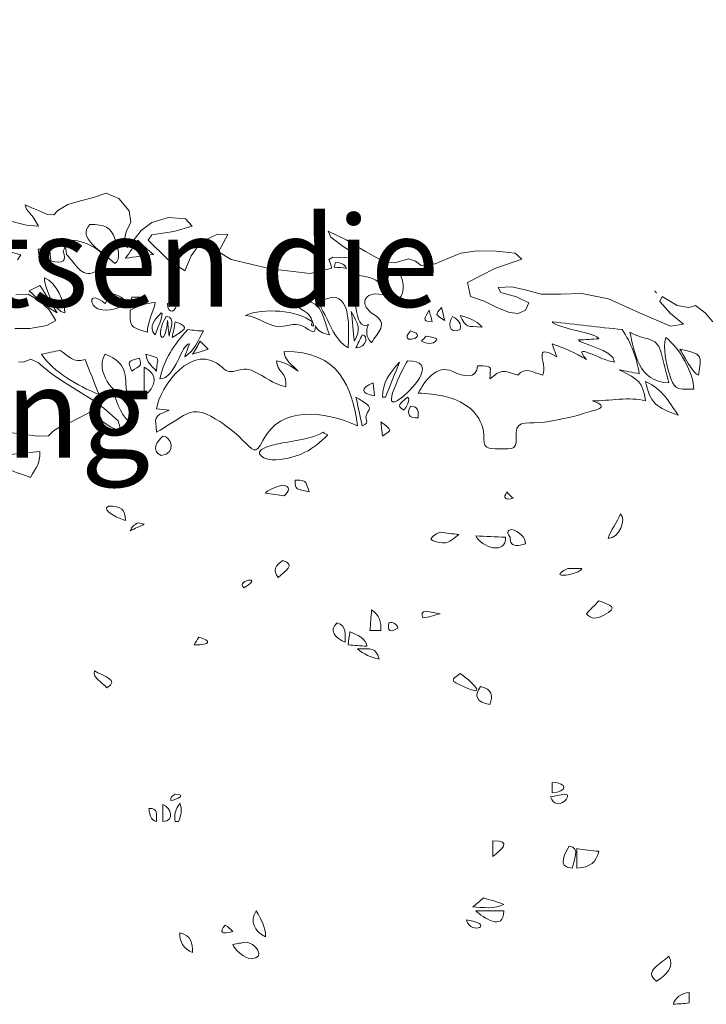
# Model space of a CAD drawing. Header units: metres. Extents: x 92403 to 95147, y 464428 to 465602.
# Tile 181 of 256: x 92705.407 to 92706.089, y 465017.209 to 465018.188. Entities that reach past the tile are written whole.
import ezdxf

# ---------------------------------------------------------------- set-up
doc = ezdxf.new("R2010")
doc.units = ezdxf.units.M
doc.layers.get('0').update_dxf_attribs({"linetype": 'CONTINUOUS'})
doc.layers.add('N-WE-VH-KANTOPSLUITING_TROTTOIRBAND_130 150-T18', color=10, linetype='CONTINUOUS', lineweight=18)
doc.layers.add('X-XX-AL-AANKLEDING-S', color=250, linetype='CONTINUOUS', lineweight=9)
doc.styles.add('NLCS-ISO-M200-T18', font='NLCS-ISO.ttf', dxfattribs={"height": 0.36})

# ---------------------------------------------------------------- blocks, each defined once
blk = doc.blocks.new('meerstammige boom')
at = {"color": 0, "lineweight": 0, "transparency": 33554559}
for points in [[(-1.4542, 7.7793), (-1.4282, 7.7755), (-1.4021, 7.7716), (-1.3811, 7.7723), (-1.3724, 7.7835), (-1.361, 7.7917), (-1.3476, 7.798), (-1.3243, 7.812), (-1.2995, 7.8276), (-1.2892, 7.8231), (-1.2806, 7.8035), (-1.2663, 7.7921), (-1.2464, 7.7811), (-1.2519, 7.8055), (-1.2788, 7.834), (-1.301, 7.8529), (-1.3256, 7.8716), (-1.3505, 7.89), (-1.3722, 7.9073), (-1.3866, 7.9204), (-1.4001, 7.9345), (-1.4141, 7.943), (-1.4278, 7.936), (-1.4374, 7.9374)], [(-1.4442, 8.0112), (-1.4163, 8.0114), (-1.3848, 8.0181), (-1.3676, 8.0293), (-1.38, 8.0529), (-1.3984, 8.0728), (-1.419, 8.0881), (-1.4419, 8.0864)], [(-1.4393, 8.1645), (-1.4331, 8.1758), (-1.4679, 8.1876)], [(-1.462, 8.2538), (-1.422, 8.2421), (-1.3997, 8.24), (-1.4099, 8.2594), (-1.4221, 8.2774), (-1.4247, 8.2872), (-1.4124, 8.2808), (-1.4002, 8.2744), (-1.3832, 8.2658), (-1.3713, 8.2649), (-1.3639, 8.2749), (-1.3453, 8.2882), (-1.3217, 8.2964), (-1.2979, 8.3036), (-1.2742, 8.3131), (-1.2506, 8.3011), (-1.2317, 8.2742), (-1.2283, 8.2489), (-1.2371, 8.227), (-1.2413, 8.204), (-1.2354, 8.1924), (-1.2221, 8.2099), (-1.2091, 8.2301), (-1.1893, 8.2477), (-1.1585, 8.2593), (-1.1265, 8.2562), (-1.1144, 8.2398), (-1.1487, 8.2278), (-1.1893, 8.2205), (-1.1961, 8.2086), (-1.1603, 8.1657), (-1.1279, 8.1398), (-1.1164, 8.1736), (-1.0982, 8.204), (-1.0671, 8.2221), (-1.0478, 8.221), (-1.0566, 8.2017), (-1.0653, 8.1824), (-1.0419, 8.1651), (-0.9688, 8.1443), (-0.8951, 8.1338), (-0.8546, 8.1461), (-0.8575, 8.1557), (-0.8604, 8.1654), (-0.8532, 8.1706), (-0.832, 8.1696), (-0.8107, 8.1687), (-0.8088, 8.1759), (-0.8336, 8.1944), (-0.8564, 8.215), (-0.8613, 8.2286), (-0.8284, 8.2094), (-0.792, 8.1834), (-0.7709, 8.1688), (-0.7544, 8.159), (-0.7375, 8.1578), (-0.7123, 8.1666), (-0.6994, 8.1617), (-0.6886, 8.1522), (-0.6627, 8.1558), (-0.639, 8.1676), (-0.6152, 8.1793), (-0.5849, 8.1846), (-0.5494, 8.1838), (-0.5141, 8.1796), (-0.5018, 8.1657), (-0.5521, 8.1453), (-0.6029, 8.1142), (-0.5968, 8.0825), (-0.5716, 8.0726), (-0.5483, 8.0584), (-0.5245, 8.0468), (-0.5087, 8.0446), (-0.495, 8.0524), (-0.4889, 8.0687), (-0.5116, 8.0822), (-0.5406, 8.0919), (-0.5454, 8.1029), (-0.5203, 8.1047), (-0.4928, 8.0966), (-0.466, 8.0883), (-0.4289, 8.0878), (-0.3903, 8.0894), (-0.3408, 8.0779), (-0.283, 8.0466), (-0.2252, 8.017), (-0.2012, 8.0213), (-0.2251, 8.0448), (-0.2449, 8.0714), (-0.2408, 8.0827), (-0.2131, 8.063), (-0.1915, 8.058), (-0.1788, 8.0629), (-0.1609, 8.0463), (-0.1467, 8.0265)]]:
    blk.add_lwpolyline(points, dxfattribs=at)
for points, knots in [([(-1.3048, 8.2434), (-1.3294, 8.2136), (-1.2814, 8.1827), (-1.2584, 8.1566), (-1.2451, 8.1631), (-1.2532, 8.1969), (-1.2572, 8.2097), (-1.2664, 8.2389), (-1.2761, 8.2434), (-1.3048, 8.2434)], [0, 0, 0, 0, 1, 1, 1, 2, 2, 2, 3, 3, 3, 3]), ([(-1.3655, 8.2086), (-1.3864, 8.2034), (-1.3771, 8.1808), (-1.3771, 8.1624), (-1.3545, 8.1546), (-1.3468, 8.1619), (-1.354, 8.1841), (-1.3469, 8.2008), (-1.3508, 8.2089), (-1.3655, 8.2086)], [0, 0, 0, 0, 1, 1, 1, 2, 2, 2, 3, 3, 3, 3]), ([(-1.3366, 8.2086), (-1.355, 8.2041), (-1.3482, 8.1937), (-1.3482, 8.1768), (-1.3274, 8.1514), (-1.3193, 8.1187), (-1.2889, 8.1421), (-1.2532, 8.1695), (-1.3026, 8.2042), (-1.3366, 8.2086)], [0, 0, 0, 0, 1, 1, 1, 2, 2, 2, 3, 3, 3, 3]), ([(-1.2151, 8.2086), (-1.2228, 8.1952), (-1.2304, 8.1816), (-1.2382, 8.1681), (-1.2209, 8.171), (-1.2035, 8.1738), (-1.1862, 8.1768), (-1.1968, 8.1865), (-1.2065, 8.1971), (-1.2151, 8.2086)], [0, 0, 0, 0, 1, 1, 1, 2, 2, 2, 3, 3, 3, 3]), ([(-1.3859, 8.1883), (-1.3906, 8.1883), (-1.3955, 8.1883), (-1.4003, 8.1883), (-1.3999, 8.1803), (-1.3983, 8.1479), (-1.3859, 8.1479), (-1.3859, 8.1613), (-1.3859, 8.1749), (-1.3859, 8.1883)], [0, 0, 0, 0, 1, 1, 1, 2, 2, 2, 3, 3, 3, 3]), ([(-0.8476, 8.1594), (-0.8485, 8.1556), (-0.8495, 8.1516), (-0.8505, 8.1479), (-0.8426, 8.1481), (-0.835, 8.1472), (-0.8274, 8.145), (-0.8302, 8.1536), (-0.8369, 8.1585), (-0.8476, 8.1594)], [0, 0, 0, 0, 1, 1, 1, 2, 2, 2, 3, 3, 3, 3]), ([(-0.8071, 8.1305), (-0.8159, 8.1076), (-0.8135, 8.0004), (-0.7868, 8.0205), (-0.7916, 8.0048), (-0.792, 7.9932), (-0.781, 7.9801), (-0.7698, 8.0018), (-0.7479, 8.0221), (-0.7765, 8.0425), (-0.805, 8.0629), (-0.7966, 8.096), (-0.7608, 8.0871), (-0.7608, 8.1218), (-0.7771, 8.1236), (-0.8071, 8.1305)], [0, 0, 0, 0, 1, 1, 1, 2, 2, 2, 3, 3, 3, 4, 4, 4, 5, 5, 5, 5]), ([(-0.7463, 8.1421), (-0.7505, 8.1315), (-0.7591, 8.067), (-0.741, 8.0701), (-0.7142, 8.0748), (-0.7154, 8.1421), (-0.7463, 8.1421)], [0, 0, 0, 0, 1, 1, 1, 2, 2, 2, 2]), ([(-1.3973, 8.1073), (-1.4041, 8.1035), (-1.4109, 8.0996), (-1.4176, 8.0958), (-1.4008, 8.0774), (-1.3862, 8.0603), (-1.3655, 8.0466), (-1.3762, 8.0669), (-1.3867, 8.0871), (-1.3973, 8.1073)], [0, 0, 0, 0, 1, 1, 1, 2, 2, 2, 3, 3, 3, 3]), ([(-1.3887, 8.1247), (-1.391, 8.1086), (-1.3705, 8.0466), (-1.3511, 8.0466), (-1.3511, 8.0701), (-1.3665, 8.1131), (-1.3887, 8.1247)], [0, 0, 0, 0, 1, 1, 1, 2, 2, 2, 2]), ([(-1.2672, 8.0899), (-1.2701, 8.0822), (-1.2729, 8.0746), (-1.2759, 8.0669), (-1.3104, 8.1016), (-1.3066, 8.0544), (-1.281, 8.0528), (-1.2409, 8.0499), (-1.2194, 8.0794), (-1.2672, 8.0899)], [0, 0, 0, 0, 1, 1, 1, 2, 2, 2, 3, 3, 3, 3]), ([(-0.2544, 8.0958), (-0.2534, 8.0938), (-0.2525, 8.0919), (-0.2514, 8.0899), (-0.2525, 8.0919), (-0.2534, 8.0938), (-0.2544, 8.0958)], [0, 0, 0, 0, 1, 1, 1, 2, 2, 2, 2]), ([(-1.2267, 8.0812), (-1.2276, 8.0746), (-1.2286, 8.0678), (-1.2296, 8.061), (-1.2196, 8.061), (-1.2145, 8.0736), (-1.2121, 8.0812), (-1.217, 8.0812), (-1.2218, 8.0812), (-1.2267, 8.0812)], [0, 0, 0, 0, 1, 1, 1, 2, 2, 2, 3, 3, 3, 3]), ([(-0.9054, 8.0727), (-0.9122, 8.0716), (-0.919, 8.0707), (-0.9257, 8.0697), (-0.9165, 8.0514), (-0.8954, 8.0519), (-0.891, 8.0263), (-0.9192, 8.0526), (-0.9821, 8.0577), (-1.0154, 8.0408), (-0.9898, 8.0394), (-0.9698, 8.0101), (-0.9447, 8.0163), (-0.9351, 8.0186), (-0.9269, 8.0219), (-0.9166, 8.0198), (-0.8982, 8.0159), (-0.8852, 7.9876), (-0.8852, 8.0177), (-0.8801, 8.004), (-0.8727, 8.0008), (-0.8592, 7.9974), (-0.8694, 8.027), (-0.8716, 8.0727), (-0.9054, 8.0727)], [0, 0, 0, 0, 1, 1, 1, 2, 2, 2, 3, 3, 3, 4, 4, 4, 5, 5, 5, 6, 6, 6, 7, 7, 7, 8, 8, 8, 8]), ([(-0.8534, 8.0812), (-0.8903, 8.0721), (-0.874, 8.0612), (-0.8627, 8.0308), (-0.8543, 8.0082), (-0.8446, 7.9833), (-0.8245, 7.9685), (-0.824, 7.9963), (-0.8163, 8.0812), (-0.8534, 8.0812)], [0, 0, 0, 0, 1, 1, 1, 2, 2, 2, 3, 3, 3, 3]), ([(-1.1832, 8.0697), (-1.2031, 8.0669), (-1.2124, 8.0619), (-1.2296, 8.0524), (-1.2296, 8.0165), (-1.2314, 8.0154), (-1.1976, 8.0031), (-1.1977, 8.0272), (-1.1862, 8.0464), (-1.1832, 8.0697)], [0, 0, 0, 0, 1, 1, 1, 2, 2, 2, 3, 3, 3, 3]), ([(-1.1601, 8.0669), (-1.1601, 8.0404), (-1.1428, 8.0485), (-1.1428, 8.0697), (-1.1486, 8.0687), (-1.1543, 8.0678), (-1.1601, 8.0669)], [0, 0, 0, 0, 1, 1, 1, 2, 2, 2, 2]), ([(-0.6739, 8.0524), (-0.6801, 8.0379), (-0.6908, 8.0263), (-0.6681, 8.0263), (-0.6702, 8.0349), (-0.672, 8.0436), (-0.6739, 8.0524)], [0, 0, 0, 0, 1, 1, 1, 2, 2, 2, 2]), ([(-0.6508, 8.0581), (-0.6637, 8.0409), (-0.6627, 8.0436), (-0.645, 8.0292), (-0.6469, 8.0388), (-0.6488, 8.0485), (-0.6508, 8.0581)], [0, 0, 0, 0, 1, 1, 1, 2, 2, 2, 2]), ([(-1.1718, 8.0466), (-1.1826, 8.0332), (-1.1972, 8.015), (-1.1832, 7.9974), (-1.182, 8.0018), (-1.1653, 8.0466), (-1.1718, 8.0466)], [0, 0, 0, 0, 1, 1, 1, 2, 2, 2, 2]), ([(-1.163, 8.0379), (-1.1851, 7.9949), (-1.1647, 7.9638), (-1.1601, 8.0292), (-1.1592, 8.0177), (-1.1582, 8.0061), (-1.1572, 7.9944), (-1.1572, 8.0052), (-1.142, 8.0379), (-1.163, 8.0379)], [0, 0, 0, 0, 1, 1, 1, 2, 2, 2, 3, 3, 3, 3]), ([(-0.8186, 8.0494), (-0.8166, 8.0273), (-0.8148, 8.0052), (-0.8129, 7.9829), (-0.7998, 8.012), (-0.8059, 8.0198), (-0.8186, 8.0494)], [0, 0, 0, 0, 1, 1, 1, 2, 2, 2, 2]), ([(-0.6306, 8.0379), (-0.6381, 8.0252), (-0.6392, 7.9972), (-0.6161, 8.009), (-0.6136, 8.0212), (-0.6185, 8.0309), (-0.6306, 8.0379)], [0, 0, 0, 0, 1, 1, 1, 2, 2, 2, 2]), ([(-0.6161, 8.0408), (-0.605, 8.0108), (-0.6039, 8.0173), (-0.5755, 8.0147), (-0.5886, 8.0311), (-0.5972, 8.0332), (-0.6161, 8.0408)], [0, 0, 0, 0, 1, 1, 1, 2, 2, 2, 2]), ([(-1.1457, 8.0263), (-1.1476, 8.0147), (-1.1495, 8.0031), (-1.1515, 7.9915), (-1.1318, 8.0069), (-1.114, 8.0138), (-1.1457, 8.0263)], [0, 0, 0, 0, 1, 1, 1, 2, 2, 2, 2]), ([(-0.891, 8.0263), (-0.89, 8.0233), (-0.8891, 8.0205), (-0.8881, 8.0177), (-0.8929, 8.0166), (-0.8938, 8.0195), (-0.891, 8.0263)], [0, 0, 0, 0, 1, 1, 1, 2, 2, 2, 2]), ([(-0.5842, 7.928), (-0.585, 7.8979), (-0.6096, 7.9038), (-0.6296, 7.9155), (-0.6605, 7.9332), (-0.6834, 7.8922), (-0.6941, 7.8672), (-0.6615, 7.8661), (-0.6263, 7.8594), (-0.6014, 7.8367), (-0.5883, 7.8247), (-0.5794, 7.8089), (-0.5748, 7.7918), (-0.5674, 7.7655), (-0.5824, 7.7428), (-0.5505, 7.7428), (-0.5112, 7.7428), (-0.5119, 7.7399), (-0.5119, 7.7794), (-0.5119, 7.8091), (-0.4857, 7.7981), (-0.4598, 7.8027), (-0.4354, 7.8068), (-0.4111, 7.8129), (-0.3878, 7.8216), (-0.3654, 7.8301), (-0.3349, 7.8348), (-0.37, 7.8498), (-0.3394, 7.8499), (-0.3015, 7.86), (-0.2717, 7.8498), (-0.2775, 7.8935), (-0.283, 7.8965), (-0.3209, 7.9193), (-0.3084, 7.9164), (-0.2958, 7.9135), (-0.2833, 7.9106), (-0.2879, 7.9447), (-0.298, 7.9791), (-0.3151, 8.009), (-0.3586, 8.0147), (-0.4019, 8.0205), (-0.4454, 8.0263), (-0.4356, 8.0119), (-0.3586, 7.9997), (-0.3586, 7.9887), (-0.3711, 7.9877), (-0.3836, 7.9868), (-0.3961, 7.9858), (-0.3961, 7.977), (-0.3296, 7.9652), (-0.3296, 7.9366), (-0.3552, 7.94), (-0.4117, 7.9845), (-0.3817, 7.9423), (-0.4016, 7.9565), (-0.4227, 7.9682), (-0.4454, 7.9772), (-0.4425, 7.9675), (-0.4396, 7.9578), (-0.4367, 7.9483), (-0.4843, 7.9802), (-0.4534, 7.9356), (-0.4628, 7.9077), (-0.483, 7.9139), (-0.495, 7.9263), (-0.509, 7.9077), (-0.5381, 7.9183), (-0.5393, 7.9207), (-0.5611, 7.8991), (-0.5611, 7.9255), (-0.5524, 7.928), (-0.5842, 7.928)], [0, 0, 0, 0, 1, 1, 1, 2, 2, 2, 3, 3, 3, 4, 4, 4, 5, 5, 5, 6, 6, 6, 7, 7, 7, 8, 8, 8, 9, 9, 9, 10, 10, 10, 11, 11, 11, 12, 12, 12, 13, 13, 13, 14, 14, 14, 15, 15, 15, 16, 16, 16, 17, 17, 17, 18, 18, 18, 19, 19, 19, 20, 20, 20, 21, 21, 21, 22, 22, 22, 23, 23, 23, 24, 24, 24, 24]), ([(-1.1225, 8.009), (-1.1501, 7.9732), (-1.1656, 7.944), (-1.1746, 7.8991), (-1.1451, 7.8991), (-1.135, 7.9772), (-1.1196, 7.9772), (-1.1225, 7.9675), (-1.1254, 7.9578), (-1.1283, 7.9483), (-1.1097, 7.9621), (-1.1034, 7.9852), (-1.0935, 8.0061), (-1.1048, 8.0059), (-1.1112, 8.0076), (-1.1225, 8.009)], [0, 0, 0, 0, 1, 1, 1, 2, 2, 2, 3, 3, 3, 4, 4, 4, 5, 5, 5, 5]), ([(-0.7984, 7.9974), (-0.8022, 7.9877), (-0.806, 7.978), (-0.8099, 7.9685), (-0.789, 7.9685), (-0.7866, 7.9974), (-0.7984, 7.9974)], [0, 0, 0, 0, 1, 1, 1, 2, 2, 2, 2]), ([(-0.2283, 7.8904), (-0.2334, 7.9135), (-0.2384, 7.9366), (-0.2435, 7.9598), (-0.2513, 7.995), (-0.2735, 7.9837), (-0.3006, 8.0031), (-0.2925, 7.9602), (-0.2858, 7.8912), (-0.2283, 7.8904)], [0, 0, 0, 0, 1, 1, 1, 2, 2, 2, 3, 3, 3, 3]), ([(-1.1804, 7.8325), (-1.1726, 7.8315), (-1.1649, 7.8305), (-1.1572, 7.8296), (-1.1881, 7.8143), (-1.1829, 7.8139), (-1.1804, 7.7803), (-1.1637, 7.7926), (-1.1471, 7.8049), (-1.1304, 7.8173), (-1.1053, 7.8357), (-1.0863, 7.8215), (-1.063, 7.8037), (-1.0478, 7.7921), (-1.0344, 7.7784), (-1.0218, 7.7642), (-1.0006, 7.7408), (-0.9974, 7.7263), (-0.9828, 7.7613), (-0.95, 7.8402), (-0.8702, 7.8275), (-0.8071, 7.7947), (-0.8162, 7.8802), (-0.842, 7.962), (-0.9431, 7.9598), (-0.9431, 7.9409), (-0.9287, 7.9306), (-0.9171, 7.9164), (-0.9304, 7.9263), (-0.9404, 7.9364), (-0.9575, 7.9395), (-0.9575, 7.9144), (-0.9369, 7.9132), (-0.9402, 7.8816), (-0.9643, 7.8878), (-0.979, 7.904), (-0.9998, 7.9158), (-1.0269, 7.9314), (-1.0389, 7.9019), (-1.0583, 7.9242), (-1.1125, 7.9867), (-1.176, 7.8791), (-1.1804, 7.8325)], [0, 0, 0, 0, 1, 1, 1, 2, 2, 2, 3, 3, 3, 4, 4, 4, 5, 5, 5, 6, 6, 6, 7, 7, 7, 8, 8, 8, 9, 9, 9, 10, 10, 10, 11, 11, 11, 12, 12, 12, 13, 13, 13, 14, 14, 14, 14]), ([(-1.0993, 7.9829), (-1.1041, 7.9733), (-1.109, 7.9636), (-1.1138, 7.9539), (-1.1041, 7.9578), (-1.0945, 7.9617), (-1.0849, 7.9655), (-1.0896, 7.9713), (-1.0945, 7.9772), (-1.0993, 7.9829)], [0, 0, 0, 0, 1, 1, 1, 2, 2, 2, 3, 3, 3, 3]), ([(-0.6797, 7.9944), (-0.6826, 7.9907), (-0.6855, 7.9868), (-0.6884, 7.9829), (-0.6728, 7.975), (-0.6631, 7.977), (-0.6594, 7.9887), (-0.6661, 7.9911), (-0.6728, 7.993), (-0.6797, 7.9944)], [0, 0, 0, 0, 1, 1, 1, 2, 2, 2, 3, 3, 3, 3]), ([(-0.2342, 7.9915), (-0.2393, 7.9654), (-0.2341, 7.9374), (-0.2277, 7.912), (-0.2185, 7.8763), (-0.2178, 7.8758), (-0.182, 7.8758), (-0.182, 7.9111), (-0.2081, 7.968), (-0.2342, 7.9915)], [0, 0, 0, 0, 1, 1, 1, 2, 2, 2, 3, 3, 3, 3]), ([(-1.3598, 7.9627), (-1.3713, 7.9598), (-1.3829, 7.9569), (-1.3945, 7.9539), (-1.3712, 7.9139), (-1.3282, 7.8842), (-1.2875, 7.8642), (-1.2961, 7.8904), (-1.3048, 7.9164), (-1.3135, 7.9423), (-1.336, 7.9338), (-1.3432, 7.9495), (-1.3598, 7.9627)], [0, 0, 0, 0, 1, 1, 1, 2, 2, 2, 3, 3, 3, 4, 4, 4, 4]), ([(-0.2081, 7.9655), (-0.2032, 7.9569), (-0.1822, 7.9077), (-0.1734, 7.9077), (-0.1677, 7.9501), (-0.1646, 7.9555), (-0.2081, 7.9655)], [0, 0, 0, 0, 1, 1, 1, 2, 2, 2, 2]), ([(-1.2759, 7.9539), (-1.2932, 7.9306), (-1.2711, 7.8642), (-1.2354, 7.8642), (-1.2405, 7.9095), (-1.2331, 7.9345), (-1.2759, 7.9539)], [0, 0, 0, 0, 1, 1, 1, 2, 2, 2, 2]), ([(-1.2121, 7.9453), (-1.2355, 7.9375), (-1.2343, 7.9396), (-1.2267, 7.9164), (-1.2108, 7.9289), (-1.2077, 7.9271), (-1.2121, 7.9453)], [0, 0, 0, 0, 1, 1, 1, 2, 2, 2, 2]), ([(-1.2007, 7.9539), (-1.1974, 7.9347), (-1.1925, 7.9306), (-1.1804, 7.9164), (-1.1804, 7.9486), (-1.169, 7.9435), (-1.2007, 7.9539)], [0, 0, 0, 0, 1, 1, 1, 2, 2, 2, 2]), ([(-1.2035, 7.925), (-1.2035, 7.9038), (-1.2035, 7.8826), (-1.2035, 7.8614), (-1.1817, 7.8795), (-1.1763, 7.9104), (-1.2035, 7.925)], [0, 0, 0, 0, 1, 1, 1, 2, 2, 2, 2]), ([(-0.7144, 7.9395), (-0.7202, 7.9252), (-0.7712, 7.8136), (-0.7249, 7.8575), (-0.6994, 7.8816), (-0.6585, 7.9395), (-0.7144, 7.9395)], [0, 0, 0, 0, 1, 1, 1, 2, 2, 2, 2]), ([(-0.729, 7.9366), (-0.7475, 7.9121), (-0.7603, 7.8904), (-0.7608, 7.8585), (-0.7588, 7.8585), (-0.7569, 7.8585), (-0.755, 7.8585), (-0.7463, 7.8845), (-0.7377, 7.9106), (-0.729, 7.9366)], [0, 0, 0, 0, 1, 1, 1, 2, 2, 2, 3, 3, 3, 3]), ([(-0.7782, 7.8904), (-0.8023, 7.8772), (-0.8014, 7.8675), (-0.7752, 7.8614), (-0.7762, 7.8711), (-0.7771, 7.8807), (-0.7782, 7.8904)], [0, 0, 0, 0, 1, 1, 1, 2, 2, 2, 2]), ([(-0.2717, 7.8932), (-0.2627, 7.8436), (-0.2512, 7.8357), (-0.2109, 7.818), (-0.2305, 7.8512), (-0.2382, 7.8734), (-0.2717, 7.8932)], [0, 0, 0, 0, 1, 1, 1, 2, 2, 2, 2]), ([(-1.2614, 7.8701), (-1.2532, 7.8441), (-1.2458, 7.8132), (-1.2237, 7.7947), (-1.2294, 7.8312), (-1.2313, 7.8476), (-1.2614, 7.8701)], [0, 0, 0, 0, 1, 1, 1, 2, 2, 2, 2]), ([(-0.8099, 7.8585), (-0.806, 7.8372), (-0.8022, 7.8161), (-0.7984, 7.7947), (-0.7805, 7.8009), (-0.7977, 7.8106), (-0.7882, 7.824), (-0.7764, 7.8405), (-0.7967, 7.8466), (-0.8099, 7.8585)], [0, 0, 0, 0, 1, 1, 1, 2, 2, 2, 3, 3, 3, 3]), ([(-0.7144, 7.8585), (-0.7278, 7.8425), (-0.7366, 7.8404), (-0.7202, 7.8296), (-0.7186, 7.8348), (-0.7061, 7.8532), (-0.7144, 7.8585)], [0, 0, 0, 0, 1, 1, 1, 2, 2, 2, 2]), ([(-0.7086, 7.8383), (-0.7163, 7.8194), (-0.7114, 7.8108), (-0.6941, 7.8122), (-0.6941, 7.8252), (-0.6931, 7.8383), (-0.7086, 7.8383)], [0, 0, 0, 0, 1, 1, 1, 2, 2, 2, 2]), ([(-0.7637, 7.8035), (-0.7627, 7.7929), (-0.7617, 7.7823), (-0.7608, 7.7716), (-0.7409, 7.7865), (-0.7437, 7.7835), (-0.7637, 7.8035)], [0, 0, 0, 0, 1, 1, 1, 2, 2, 2, 2]), ([(-0.8707, 7.7803), (-0.8919, 7.7646), (-0.9215, 7.762), (-0.9463, 7.7562), (-0.9568, 7.754), (-0.967, 7.7508), (-0.9768, 7.7467), (-1.0063, 7.7338), (-0.9786, 7.7167), (-0.9585, 7.7186), (-0.9158, 7.7229), (-0.8898, 7.7402), (-0.8621, 7.7746), (-0.8656, 7.7756), (-0.8684, 7.7775), (-0.8707, 7.7803)], [0, 0, 0, 0, 1, 1, 1, 2, 2, 2, 3, 3, 3, 4, 4, 4, 5, 5, 5, 5]), ([(-1.1688, 7.7716), (-1.1792, 7.7611), (-1.1925, 7.7383), (-1.1718, 7.7283), (-1.1418, 7.7331), (-1.1543, 7.7716), (-1.1688, 7.7716)], [0, 0, 0, 0, 1, 1, 1, 2, 2, 2, 2]), ([(-1.3973, 7.7369), (-1.4302, 7.7332), (-1.4629, 7.7292), (-1.4958, 7.7253), (-1.481, 7.703), (-1.4387, 7.691), (-1.4148, 7.679), (-1.4041, 7.7042), (-1.3973, 7.7067), (-1.3973, 7.7369)], [0, 0, 0, 0, 1, 1, 1, 2, 2, 2, 3, 3, 3, 3]), ([(-0.9229, 7.6733), (-0.9229, 7.6502), (-0.9201, 7.654), (-0.8968, 7.6472), (-0.9036, 7.6679), (-0.8988, 7.6733), (-0.9229, 7.6733)], [0, 0, 0, 0, 1, 1, 1, 2, 2, 2, 2]), ([(-0.9488, 7.6617), (-0.9543, 7.6591), (-0.9778, 7.6507), (-0.9778, 7.6443), (-0.9662, 7.6425), (-0.9546, 7.6405), (-0.9431, 7.6386), (-0.9356, 7.646), (-0.9275, 7.6617), (-0.9488, 7.6617)], [0, 0, 0, 0, 1, 1, 1, 2, 2, 2, 3, 3, 3, 3]), ([(-0.5293, 7.6472), (-0.5371, 7.6329), (-0.5332, 7.628), (-0.5177, 7.6328), (-0.5225, 7.6368), (-0.5264, 7.6416), (-0.5293, 7.6472)], [0, 0, 0, 0, 1, 1, 1, 2, 2, 2, 2]), ([(-1.2701, 7.6154), (-1.2866, 7.607), (-1.2449, 7.5836), (-1.2382, 7.5836), (-1.2382, 7.6074), (-1.2467, 7.6154), (-1.2701, 7.6154)], [0, 0, 0, 0, 1, 1, 1, 2, 2, 2, 2]), ([(-0.3181, 7.5981), (-0.3243, 7.579), (-0.3365, 7.5628), (-0.3411, 7.5431), (-0.321, 7.5431), (-0.3063, 7.5863), (-0.3181, 7.5981)], [0, 0, 0, 0, 1, 1, 1, 2, 2, 2, 2]), ([(-1.2151, 7.5778), (-1.2222, 7.5739), (-1.2269, 7.5681), (-1.2296, 7.5604), (-1.2209, 7.5653), (-1.2121, 7.57), (-1.2035, 7.575), (-1.2074, 7.5759), (-1.2112, 7.5768), (-1.2151, 7.5778)], [0, 0, 0, 0, 1, 1, 1, 2, 2, 2, 3, 3, 3, 3]), ([(-0.5205, 7.5634), (-0.5293, 7.5613), (-0.5302, 7.5556), (-0.5234, 7.546), (-0.5248, 7.5277), (-0.5151, 7.523), (-0.4946, 7.5314), (-0.4946, 7.5456), (-0.5078, 7.5595), (-0.5205, 7.5634)], [0, 0, 0, 0, 1, 1, 1, 2, 2, 2, 3, 3, 3, 3]), ([(-0.6537, 7.5575), (-0.6719, 7.5454), (-0.6789, 7.5397), (-0.6552, 7.5344), (-0.6363, 7.5302), (-0.6328, 7.5397), (-0.619, 7.5517), (-0.6305, 7.5536), (-0.6421, 7.5556), (-0.6537, 7.5575)], [0, 0, 0, 0, 1, 1, 1, 2, 2, 2, 3, 3, 3, 3]), ([(-0.5872, 7.5488), (-0.577, 7.5234), (-0.5296, 7.5054), (-0.5322, 7.546), (-0.5505, 7.547), (-0.5688, 7.5478), (-0.5872, 7.5488)], [0, 0, 0, 0, 1, 1, 1, 2, 2, 2, 2]), ([(-0.946, 7.4939), (-0.9599, 7.4835), (-0.9652, 7.4716), (-0.9546, 7.4563), (-0.9423, 7.4701), (-0.92, 7.4848), (-0.946, 7.4939)], [0, 0, 0, 0, 1, 1, 1, 2, 2, 2, 2]), ([(-0.4164, 7.4765), (-0.461, 7.4498), (-0.3904, 7.4627), (-0.3904, 7.4765), (-0.3991, 7.4765), (-0.4078, 7.4765), (-0.4164, 7.4765)], [0, 0, 0, 0, 1, 1, 1, 2, 2, 2, 2]), ([(-1.0096, 7.4505), (-1.0214, 7.446), (-1.0242, 7.4403), (-1.0182, 7.4331), (-1.0158, 7.4349), (-0.9925, 7.4505), (-1.0096, 7.4505)], [0, 0, 0, 0, 1, 1, 1, 2, 2, 2, 2]), ([(-0.3586, 7.4042), (-0.3662, 7.3945), (-0.3739, 7.3848), (-0.3817, 7.3753), (-0.373, 7.3625), (-0.3622, 7.3635), (-0.3491, 7.372), (-0.321, 7.3904), (-0.3369, 7.3946), (-0.3586, 7.4042)], [0, 0, 0, 0, 1, 1, 1, 2, 2, 2, 3, 3, 3, 3]), ([(-0.7839, 7.3376), (-0.7771, 7.3376), (-0.7704, 7.3376), (-0.7637, 7.3376), (-0.763, 7.3563), (-0.7656, 7.3719), (-0.781, 7.3839), (-0.7819, 7.3685), (-0.783, 7.353), (-0.7839, 7.3376)], [0, 0, 0, 0, 1, 1, 1, 2, 2, 2, 3, 3, 3, 3]), ([(-0.6797, 7.381), (-0.6871, 7.3795), (-0.689, 7.3747), (-0.6855, 7.3665), (-0.6758, 7.3665), (-0.6629, 7.3725), (-0.6537, 7.3753), (-0.6623, 7.3772), (-0.6711, 7.3791), (-0.6797, 7.381)], [0, 0, 0, 0, 1, 1, 1, 2, 2, 2, 3, 3, 3, 3]), ([(-0.7491, 7.3549), (-0.7519, 7.336), (-0.7461, 7.3323), (-0.7319, 7.3433), (-0.7345, 7.3535), (-0.7403, 7.3572), (-0.7491, 7.3549)], [0, 0, 0, 0, 1, 1, 1, 2, 2, 2, 2]), ([(-0.8446, 7.3549), (-0.8627, 7.3371), (-0.8476, 7.3219), (-0.8302, 7.3116), (-0.8297, 7.3272), (-0.8276, 7.3495), (-0.8446, 7.3549)], [0, 0, 0, 0, 1, 1, 1, 2, 2, 2, 2]), ([(-1.1021, 7.3232), (-1.1051, 7.3173), (-1.1079, 7.3116), (-1.1108, 7.3057), (-1.0782, 7.3057), (-1.0791, 7.3148), (-1.1021, 7.3232)], [0, 0, 0, 0, 1, 1, 1, 2, 2, 2, 2]), ([(-0.8216, 7.3348), (-0.8224, 7.3251), (-0.8235, 7.3154), (-0.8245, 7.3057), (-0.8129, 7.3048), (-0.8013, 7.3038), (-0.7897, 7.3029), (-0.7897, 7.3184), (-0.8092, 7.3299), (-0.8216, 7.3348)], [0, 0, 0, 0, 1, 1, 1, 2, 2, 2, 3, 3, 3, 3]), ([(-0.8071, 7.2971), (-0.7963, 7.2854), (-0.7821, 7.2774), (-0.7666, 7.2739), (-0.7734, 7.3009), (-0.781, 7.2971), (-0.8071, 7.2971)], [0, 0, 0, 0, 1, 1, 1, 2, 2, 2, 2]), ([(-1.2961, 7.2479), (-1.299, 7.2304), (-1.2821, 7.2236), (-1.2729, 7.2103), (-1.2477, 7.2269), (-1.2801, 7.2367), (-1.2961, 7.2479)], [0, 0, 0, 0, 1, 1, 1, 2, 2, 2, 2]), ([(-0.6161, 7.2421), (-0.6342, 7.2264), (-0.6349, 7.2273), (-0.6103, 7.2132), (-0.5593, 7.1841), (-0.5991, 7.228), (-0.6161, 7.2421)], [0, 0, 0, 0, 1, 1, 1, 2, 2, 2, 2]), ([(-0.5784, 7.2132), (-0.5911, 7.1922), (-0.5856, 7.1777), (-0.5611, 7.1727), (-0.5553, 7.1929), (-0.5558, 7.2061), (-0.5784, 7.2132)], [0, 0, 0, 0, 1, 1, 1, 2, 2, 2, 2]), ([(-0.4454, 6.999), (-0.4454, 6.9913), (-0.4454, 6.9837), (-0.4454, 6.9759), (-0.4169, 6.9772), (-0.4152, 6.999), (-0.4454, 6.999)], [0, 0, 0, 0, 1, 1, 1, 2, 2, 2, 2]), ([(-1.1457, 6.9729), (-1.152, 6.9693), (-1.1549, 6.9645), (-1.1543, 6.9585), (-1.1423, 6.9606), (-1.1233, 6.9729), (-1.1457, 6.9729)], [0, 0, 0, 0, 1, 1, 1, 2, 2, 2, 2]), ([(-0.4222, 6.9729), (-0.4309, 6.971), (-0.4396, 6.9691), (-0.4483, 6.9672), (-0.4377, 6.9288), (-0.4037, 6.9729), (-0.4222, 6.9729)], [0, 0, 0, 0, 1, 1, 1, 2, 2, 2, 2]), ([(-1.1948, 6.9412), (-1.1943, 6.934), (-1.1923, 6.9123), (-1.1804, 6.9123), (-1.182, 6.9286), (-1.1758, 6.9412), (-1.1948, 6.9412)], [0, 0, 0, 0, 1, 1, 1, 2, 2, 2, 2]), ([(-1.1688, 6.9498), (-1.1688, 6.9374), (-1.1688, 6.9248), (-1.1688, 6.9123), (-1.1459, 6.9123), (-1.1532, 6.9423), (-1.1688, 6.9498)], [0, 0, 0, 0, 1, 1, 1, 2, 2, 2, 2]), ([(-1.137, 6.9529), (-1.1448, 6.9388), (-1.1487, 6.9286), (-1.1457, 6.9123), (-1.1437, 6.9123), (-1.1418, 6.9123), (-1.1399, 6.9123), (-1.1342, 6.9254), (-1.1332, 6.9389), (-1.137, 6.9529)], [0, 0, 0, 0, 1, 1, 1, 2, 2, 2, 3, 3, 3, 3]), ([(-0.5553, 6.8688), (-0.5553, 6.8573), (-0.5553, 6.8457), (-0.5553, 6.8341), (-0.5401, 6.8492), (-0.5183, 6.8688), (-0.5553, 6.8688)], [0, 0, 0, 0, 1, 1, 1, 2, 2, 2, 2]), ([(-0.4136, 6.8573), (-0.418, 6.8462), (-0.4397, 6.8081), (-0.4078, 6.8081), (-0.4055, 6.8263), (-0.3917, 6.8519), (-0.4136, 6.8573)], [0, 0, 0, 0, 1, 1, 1, 2, 2, 2, 2]), ([(-0.3991, 6.8514), (-0.3991, 6.8371), (-0.3991, 6.8224), (-0.3991, 6.8081), (-0.3734, 6.8094), (-0.3632, 6.822), (-0.3586, 6.8457), (-0.3721, 6.8457), (-0.3857, 6.8493), (-0.3991, 6.8514)], [0, 0, 0, 0, 1, 1, 1, 2, 2, 2, 3, 3, 3, 3]), ([(-0.5727, 6.7415), (-0.5794, 6.7347), (-0.5861, 6.728), (-0.5929, 6.7213), (-0.5763, 6.7204), (-0.5494, 6.716), (-0.5351, 6.7271), (-0.547, 6.7331), (-0.5601, 6.737), (-0.5727, 6.7415)], [0, 0, 0, 0, 1, 1, 1, 2, 2, 2, 3, 3, 3, 3]), ([(-0.9952, 6.7126), (-1.0076, 6.6899), (-0.9997, 6.6672), (-0.9778, 6.6547), (-0.9778, 6.677), (-0.9863, 6.6922), (-0.9952, 6.7126)], [0, 0, 0, 0, 1, 1, 1, 2, 2, 2, 2]), ([(-0.5872, 6.7126), (-0.5742, 6.6982), (-0.5351, 6.6652), (-0.5351, 6.7126), (-0.5524, 6.7126), (-0.5698, 6.7126), (-0.5872, 6.7126)], [0, 0, 0, 0, 1, 1, 1, 2, 2, 2, 2]), ([(-1.053, 6.6807), (-1.0646, 6.6648), (-1.0598, 6.66), (-1.0385, 6.6663), (-1.044, 6.6718), (-1.0466, 6.6768), (-1.053, 6.6807)], [0, 0, 0, 0, 1, 1, 1, 2, 2, 2, 2]), ([(-1.137, 6.6634), (-1.1399, 6.6474), (-1.1295, 6.6257), (-1.1138, 6.62), (-1.1138, 6.6402), (-1.1154, 6.6579), (-1.137, 6.6634)], [0, 0, 0, 0, 1, 1, 1, 2, 2, 2, 2]), ([(-1.0154, 6.6431), (-1.0232, 6.6412), (-1.0308, 6.6393), (-1.0385, 6.6374), (-1.0385, 6.6289), (-1.0151, 6.605), (-1.0049, 6.6057), (-0.9747, 6.6076), (-0.9981, 6.6431), (-1.0154, 6.6431)], [0, 0, 0, 0, 1, 1, 1, 2, 2, 2, 3, 3, 3, 3]), ([(-0.2283, 6.6113), (-0.2403, 6.5968), (-0.2777, 6.5766), (-0.2514, 6.5562), (-0.2333, 6.5687), (-0.2169, 6.5874), (-0.2283, 6.6113)], [0, 0, 0, 0, 1, 1, 1, 2, 2, 2, 2]), ([(-0.1907, 6.5072), (-0.1907, 6.5148), (-0.1907, 6.5226), (-0.1907, 6.5303), (-0.2028, 6.5303), (-0.2197, 6.5172), (-0.2197, 6.5043), (-0.21, 6.5052), (-0.2003, 6.5061), (-0.1907, 6.5072)], [0, 0, 0, 0, 1, 1, 1, 2, 2, 2, 3, 3, 3, 3])]:
    blk.add_open_spline(points, degree=3, knots=knots, dxfattribs=at)
for points in [[(-0.7086, 8.0061), (-0.735, 7.9712), (-0.6686, 7.993), (-0.7086, 8.0061)], [(-0.6045, 6.6923), (-0.5954, 6.6559), (-0.5492, 6.6838), (-0.6045, 6.6923)]]:
    blk.add_open_spline(points, degree=3, dxfattribs=at)

msp = doc.modelspace()

# ---------------------------------------------------------------- block references
at = {"layer": 'X-XX-AL-AANKLEDING-S', "color": 251, "true_color": 0x636466, "xscale": 0.5349738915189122, "yscale": 0.4458115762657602, "zscale": 0.5349738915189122}
msp.add_blockref('meerstammige boom', (92706.174364, 465014.309015), dxfattribs=at)

# ---------------------------------------------------------------- texts
at = {"layer": 'N-WE-VH-KANTOPSLUITING_TROTTOIRBAND_130 150-T18', "color": 7, "insert": (92702.704309, 465019.342443), "char_height": 0.09, "attachment_point": 1, "style": 'NLCS-ISO-M200-T18'}
msp.add_mtext_dynamic_manual_height_columns('\\A1;{\\fArial|b0|i0|c0|p34;\\PTrottoirband:\\P\\pxi-3,l3,t3;{\\fSymbol|b0|i0|c2|p18;·^I}Bandzicht 8 cm aan zijde rijbaan. Bandzicht verloopt\\P^Irichting het trottoir naar 0cm\\P{\\fSymbol|b0|i0|c2|p18;·^I}Betonnen trottoirband 18/20x25, zwart, met uitgewassen basalt deklaag. \\P{\\A0;\\fSymbol|b0|i0|c2|p18;·^I}\\A0;Geen lengtes korter dan 50 cm toepassen (indien mogelijk)\\P{\\fSymbol|b0|i0|c2|p18;·^I}Geen zaagvlakken in het zicht. \\P{\\fSymbol|b0|i0|c2|p18;·^I}Geen stukken met hol-dol verbinding plaatsen die geen functie hebben, deze hol-dolverbinding wegzagen.\\P{\\A1;\\fSymbol|b0|i0|c2|p18;·^I}\\A1;Gebruik maken vanbochtvbanden}', width=3.39160157, gutter_width=12.5, heights=[0], dxfattribs=at)

doc.saveas('drawing.dxf')
